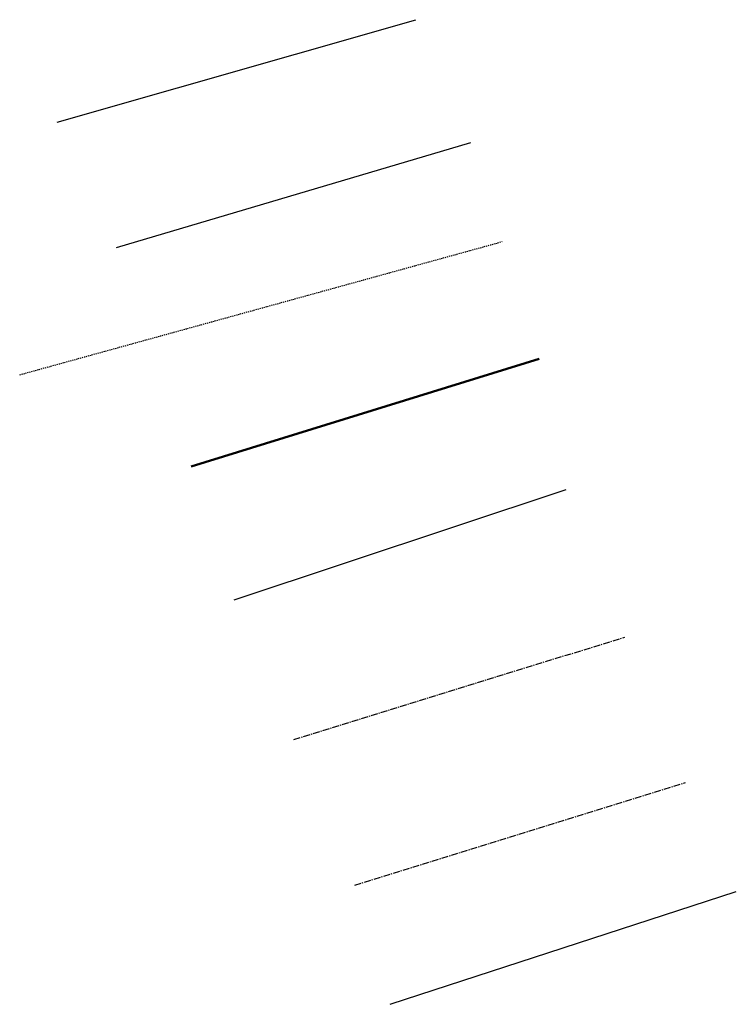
# Model space of a CAD drawing. Header units: feet. Extents: x 0 to 1837476, y 0 to 429622.
# Tile 31 of 33: x 1765079 to 1765159, y 427619 to 427729. Entities that reach past the tile are written whole.
import ezdxf

# ---------------------------------------------------------------- set-up
doc = ezdxf.new("R2010")
doc.units = ezdxf.units.FT
doc.header["$MEASUREMENT"] = 0
doc.linetypes.add('CENTER2', pattern=[1.125, 0.75, -0.125, 0.125, -0.125])
doc.linetypes.add('HIDDEN2', pattern=[0.1875, 0.125, -0.0625])
for name, color, linetype in [('E-GAS', 8, 'EX_GAS'), ('Edge Pavement', 1, 'Continuous'), ('V-ROAD SIDESTREET CENTER', 1, 'CENTER2'), ('V-UTIL-CATV-STRC', 8, 'UGC'), ('V-UTIL-SAN-MAIN', 8, 'V_SAN'), ('V-UTIL-WTR-PIPE-PLAN', 8, 'HIDDEN2'), ('V-WALL', 1, 'Continuous')]:
    doc.layers.add(name, color=color, linetype=linetype)
doc.styles.add('Annotative', font='txt')
doc.styles.add('EXISTING-LINES', font='romans.shx', dxfattribs={"width": 0.9, "oblique": 20})
doc.linetypes.add('EX_GAS', pattern='A,0.2,-0.1,0.2,-0.1,0.2,-0.1,0.2,-0.1,["G",Annotative,S=0.1,R=0,X=0,Y=-0.04],-0.25', length=1.45)
doc.linetypes.add('UGC', pattern='A,0.2,-0.1,0.2,-0.1,0.2,-0.1,["UGC",Annotative,S=0.1,R=0,X=0,Y=-0.04],-0.35', length=1.25)
doc.linetypes.add('V_GAS1', pattern='A,0.75,-0.065593,["G",EXISTING-LINES,S=0.125,R=0,X=0,Y=-0.062562],-0.2', length=1.015593)
doc.linetypes.add('V_SAN', pattern='A,0.75,-0.065593,["SAN",EXISTING-LINES,S=0.125,R=0,X=0,Y=-0.062562],-0.4', length=1.215593)

msp = doc.modelspace()

# ---------------------------------------------------------------- linework, layer by layer
at = {"layer": 'E-GAS', "linetype": 'V_GAS1', "flags": 128}
msp.add_lwpolyline([(1765083.04, 427717.17), (1765122.92, 427728.56)], dxfattribs=at)
at = {"layer": 'Edge Pavement', "lineweight": 50, "elevation": 850.68}
msp.add_lwpolyline([(1765097.94, 427678.92), (1765136.61, 427690.86)], dxfattribs=at)
at = {"layer": 'V-ROAD SIDESTREET CENTER'}
msp.add_lwpolyline([(1765109.36, 427648.59), (1765146.13, 427659.96)], dxfattribs=at)
at = {"layer": 'V-ROAD SIDESTREET CENTER', "color": 8}
msp.add_lwpolyline([(1765116.12, 427632.41), (1765152.89, 427643.79)], dxfattribs=at)
at = {"layer": 'V-UTIL-CATV-STRC', "flags": 128}
msp.add_lwpolyline([(1765102.71, 427664.1), (1765139.61, 427676.37)], dxfattribs=at)
at = {"layer": 'V-UTIL-SAN-MAIN', "flags": 128}
msp.add_lwpolyline([(1765089.64, 427703.26), (1765129.04, 427714.9)], dxfattribs=at)
at = {"layer": 'V-UTIL-WTR-PIPE-PLAN'}
msp.add_lwpolyline([(1765078.89, 427689.11), (1765132.51, 427703.9)], dxfattribs=at)
at = {"layer": 'V-WALL', "elevation": 848.4}
msp.add_lwpolyline([(1765120.05, 427619.16), (1765158.52, 427631.7)], dxfattribs=at)

doc.saveas('drawing.dxf')
